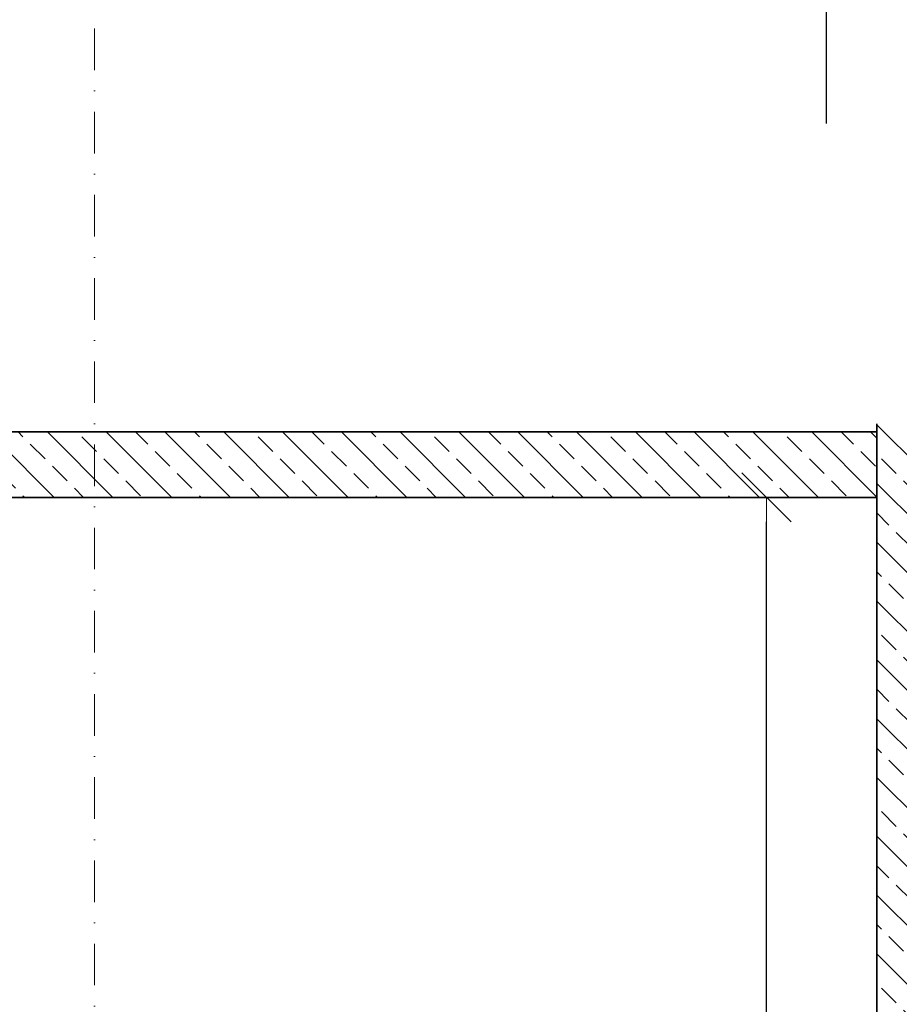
# Model space of a CAD drawing. Header units: millimetres. Extents: x -1893473 to 942156, y -568027 to 942944.
# Tile 70 of 256: x -3879 to -1192, y -296100 to -293092. Entities that reach past the tile are written whole.
import ezdxf

# ---------------------------------------------------------------- set-up
doc = ezdxf.new("R2010")
doc.units = ezdxf.units.MM
doc.header["$LTSCALE"] = 0.2
doc.linetypes.add('DASHDOT', pattern=[25.4, 12.7, -6.35, 0, -6.35])
doc.layers.get('0').update_dxf_attribs({"lineweight": 0})
for name, color, linetype, lineweight in [('!! 1_hatch projektowane ściany', 4, 'Continuous', 5), ('!! 1_PROJ ŻELBET', 1, 'Continuous', 35), ('!! wymiary osi', 250, 'Continuous', 9), ('0-osie-liniA', 14, 'DASHDOT', 5), ('P-Ściana żelbetowa', 50, 'Continuous', 30)]:
    doc.layers.add(name, color=color, linetype=linetype, lineweight=lineweight)
doc.styles.add('TXT', font='simplex.shx')
doc.dimstyles.new('DIM50', dxfattribs={"dimscale": 5, "dimtxt": 2.5, "dimasz": 1.5, "dimexe": 0, "dimexo": 0, "dimgap": 0.5, "dimtad": 1, "dimdec": 4, "dimrnd": 0.5, "dimdsep": 46, "dimtxsty": 'TXT', "dimblk1": 'TICK1', "dimblk2": 'TICK1', "dimsah": 1, "dimcen": 0, "dimse1": 1, "dimse2": 1, "dimclrd": 1, "dimclre": 7, "dimclrt": 9, "dimadec": 0, "dimazin": 0, "dimtfac": 1, "dimtdec": 4, "dimtmove": 2, "dimatfit": 3, "dimldrblk": 'TICK1', "dimfxl": 1, "dimtolj": 1, "dimarcsym": 0})

# ---------------------------------------------------------------- blocks, each defined once
blk = doc.blocks.new('TICK1')
at = {"color": 0}
for p, q in [((0, -1.4), (0, 1.4)), ((0, 0), (-1, 0))]:
    blk.add_line(p, q, dxfattribs=at)
at = {"color": 2}
blk.add_line((-1, -1), (1, 1), dxfattribs=at)
blk = doc.blocks.new('*D5165')
at = {"layer": '!! wymiary osi', "color": 1, "lineweight": -2, "transparency": 16777216}
blk.add_line((368.2, 534.59), (368.2, 980.92), dxfattribs=at)
at = {"layer": 'DEFPOINTS', "color": 0, "transparency": 16777216}
for p in [(368.2, 988.42), (385.63, 988.42), (385.63, 527.09)]:
    blk.add_point(p, dxfattribs=at)
at = {"layer": '!! wymiary osi', "color": 1, "lineweight": -2, "transparency": 16777216, "xscale": 7.5, "yscale": 7.5, "zscale": 7.5}
for p, rotation in [((368.2, 988.42), 90), ((368.2, 527.09), 270)]:
    blk.add_blockref('TICK1', p, dxfattribs=dict(at, rotation=rotation))
at = {"layer": '!! wymiary osi', "color": 9, "transparency": 16777216, "insert": (359.45, 757.75), "char_height": 12.5, "attachment_point": 5, "rotation": 90, "style": 'TXT'}
blk.add_mtext('\\A1;461.5', dxfattribs=at)
blk = doc.blocks.new('A$C776176C1')
at = {"layer": '!! 1_hatch projektowane ściany'}
h = blk.add_hatch(dxfattribs=at)
h.set_pattern_fill('ANSI33', color=256, scale=2, angle=90)
h.set_pattern_definition([(135, (-61848.166, 209002.635), (-8.9802561, -8.9802561), []), (135, (-61848.166, 209011.615), (-8.9802561, -8.9802561), [6.35, -3.175])])
h.paths.add_polyline_path([(426.90409, 1010.89661), (401.90409, 1010.89661), (401.90409, -24.34201), (426.90409, -24.34201)])
h = blk.add_hatch(dxfattribs=at)
h.set_pattern_fill('ANSI33', color=256, scale=2, angle=90)
h.set_pattern_definition([(135, (-62698.668, 209669.396), (-8.9802561, -8.9802561), []), (135, (-62698.668, 209678.376), (-8.9802561, -8.9802561), [6.35, -3.175])])
h.paths.add_polyline_path([(-16.79591, 1008.41905), (-16.79591, 988.41905), (401.90409, 988.41905), (401.90409, 1008.41905)])
at = {"layer": '!! 1_PROJ ŻELBET'}
blk.add_line((401.90409, -164.34201), (401.90409, 1010.89661), dxfattribs=at)
for points in [[(401.90409, 1008.41905), (-16.79591, 1008.41905)], [(401.90409, 988.41905), (-16.79591, 988.41905)]]:
    blk.add_lwpolyline(points, dxfattribs=at)
blk.add_lwpolyline([(386.50322, 1102.65799), (386.50322, 1177.34624)])
at = {"layer": '0-osie-liniA', "ltscale": 5}
blk.add_lwpolyline([(162.90179, 1563.57701), (162.90179, -228.95398)], dxfattribs=at)
at = {"layer": '!! wymiary osi'}
dim = blk.add_linear_dim(base=(368.19984, 988.41905), p1=(385.6323, 527.08656), p2=(385.6323, 988.41905), angle=90, dimstyle='DIM50', dxfattribs=at)
dim.commit()
dim.dimension.update_dxf_attribs({"geometry": '*D5165', "text_midpoint": (359.44984, 757.75281)})

msp = doc.modelspace()

# ---------------------------------------------------------------- block references
at = {"layer": 'P-Ściana żelbetowa', "color": 1, "true_color": 0xf50000, "xscale": 10, "yscale": 10, "zscale": 10}
msp.add_blockref('A$C776176C1', (-5279.63489, -304435.55126), dxfattribs=at)

doc.saveas('drawing.dxf')
